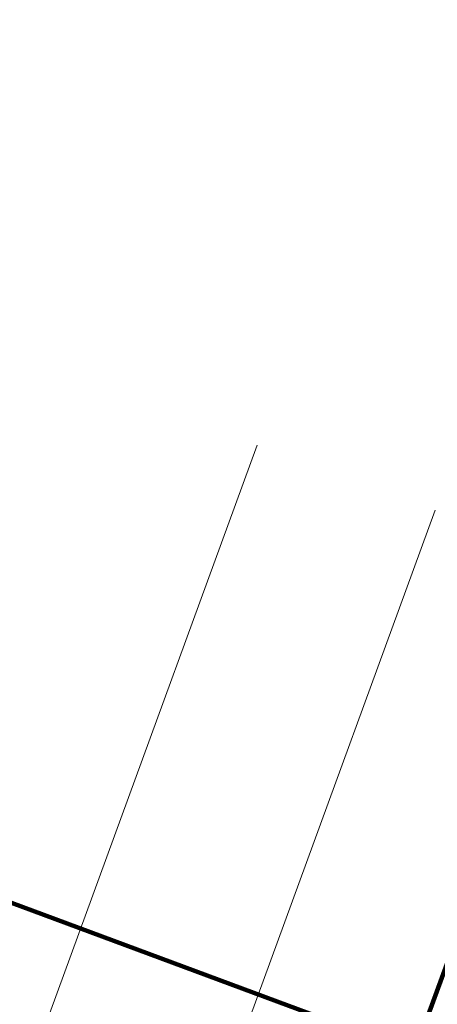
# Model space of a CAD drawing. Header units: metres. Extents: x 154038 to 155227, y 461678 to 462519.
# Tile 219 of 256: x 154674.65 to 154679.06, y 462250.9 to 462261.3. Entities that reach past the tile are written whole.
import ezdxf

# ---------------------------------------------------------------- set-up
doc = ezdxf.new("R2010")
doc.units = ezdxf.units.M
doc.layers.add('B-WE-OG-BEBOUWING-GV', color=2, linetype='Continuous', lineweight=100)
doc.layers.add('X-XX-AL-PROFIEL-G', color=7, linetype='Continuous', lineweight=18)
doc.layers.add('N-WE-VH-VERHARDING_STRAATBAKSTEEN_Rijbaan-KV_DF-V', color=7, linetype='Continuous', lineweight=18, true_color=0xb33d26)
doc.layers.add('X-XX-AL-PROFIEL-H', color=21, linetype='Continuous', lineweight=18, plot=False)

msp = doc.modelspace()

# ---------------------------------------------------------------- hatches: boundary and pattern name
at = {"layer": 'N-WE-VH-VERHARDING_STRAATBAKSTEEN_Rijbaan-KV_DF-V'}
h = msp.add_hatch(color=256, dxfattribs=at)
h.dxf.hatch_style = 1
edge = h.paths.add_edge_path()
edge.add_line((154346.3655189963, 462123.4474894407), (154339.6690574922, 462103.1804047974))
edge.add_line((154339.6690574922, 462103.1804047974), (154331.5193567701, 462083.4356807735))
edge.add_line((154331.5193567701, 462083.4356807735), (154321.8864262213, 462064.3270959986))
edge.add_line((154321.8864262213, 462064.3270959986), (154319.064452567, 462059.5558212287))
edge.add_line((154319.064452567, 462059.5558212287), (154316.2103360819, 462061.243890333))
edge.add_arc((154313.6649621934, 462056.9402788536), 4.999999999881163, 59.39777921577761, 149.4251789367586)
edge.add_line((154309.3601339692, 462059.4835943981), (154295.4018813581, 462035.8577883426))
edge.add_arc((154299.7067095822, 462033.3144727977), 4.999999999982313, 149.425178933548, 239.2784399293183)
edge.add_line((154297.1523773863, 462029.0161723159), (154310.3450331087, 462021.1762305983))
edge.add_arc((154317.2452423, 462033.549449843), 14.16719595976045, 240.8527758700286, 248.9522969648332)
edge.add_line((154312.1571632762, 462020.327464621), (154334.4042784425, 462011.1510402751))
edge.add_arc((154336.3108423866, 462015.7732706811), 4.999999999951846, 247.5849764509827, 256.0899883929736)
edge.add_line((154335.1088540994, 462010.9198982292), (154350.5998025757, 462007.0834033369))
edge.add_arc((154349.3978142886, 462002.2300308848), 5.000000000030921, 59.37977109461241, 76.0899883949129, ccw=False)
edge.add_line((154351.944540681, 462006.5328421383), (154352.6260687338, 462006.1294627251))
edge.add_arc((154355.1727951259, 462010.4322739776), 4.999999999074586, 239.3797710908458, 256.0899883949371)
edge.add_line((154353.9708068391, 462005.5789015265), (154356.9781779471, 462004.8340984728))
edge.add_line((154356.9781779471, 462004.8340984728), (154367.5271780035, 462002.1693614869))
edge.add_line((154367.5271780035, 462002.1693614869), (154370.594703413, 462001.3944872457))
edge.add_arc((154371.8192663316, 462006.2422130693), 5.000000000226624, 255.8233322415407, 334.7988763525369)
edge.add_line((154376.3433598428, 462004.1132278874), (154378.3551998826, 462008.3883879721))
edge.add_arc((154373.8311063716, 462010.5173731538), 5.000000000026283, 334.7988763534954, 345.8749618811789)
edge.add_line((154378.6799336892, 462009.2971790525), (154401.6515090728, 462100.5820018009))
edge.add_line((154401.6515090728, 462100.5820018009), (154406.9852191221, 462099.2397882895))
edge.add_line((154406.9852191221, 462099.2397882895), (154397.3315953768, 462060.8780600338))
edge.add_line((154397.3315953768, 462060.8780600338), (154396.6527595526, 462061.0488872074))
edge.add_line((154396.6527595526, 462061.0488872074), (154394.6715745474, 462053.1760217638))
edge.add_line((154394.6715745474, 462053.1760217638), (154395.3511736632, 462053.0050023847))
edge.add_line((154395.3511736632, 462053.0050023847), (154390.2256132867, 462032.6401919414))
edge.add_line((154390.2256132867, 462032.6401919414), (154389.5467596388, 462032.8109482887))
edge.add_line((154389.5467596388, 462032.8109482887), (154388.7372010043, 462029.5939109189))
edge.add_line((154388.7372010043, 462029.5939109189), (154389.4156288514, 462029.4214625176))
edge.add_line((154389.4156288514, 462029.4214625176), (154383.7651946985, 462006.9676746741))
edge.add_line((154383.7651946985, 462006.9676746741), (154376.807218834, 461992.1819759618))
edge.add_arc((154381.331312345, 461990.0529907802), 4.999999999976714, 154.7988763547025, 166.0156035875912)
edge.add_line((154376.4795044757, 461991.2612789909), (154371.1051861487, 461969.68365288))
edge.add_line((154371.1051861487, 461969.68365288), (154363.8723419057, 461953.1420104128))
edge.add_arc((154368.4536651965, 461951.1389210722), 5.000088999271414, 156.3836358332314, 248.3411709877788)
edge.add_line((154366.60823727, 461946.491848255), (154366.6592998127, 461946.4715747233))
edge.add_line((154366.6592998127, 461946.4715747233), (154352.2416857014, 461952.1958481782))
edge.add_arc((154354.0386536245, 461956.8622859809), 5.000473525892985, 248.939130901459, 336.380420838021)
edge.add_line((154358.6202168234, 461954.8587855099), (154365.8806715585, 461971.4635736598))
edge.add_line((154365.8806715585, 461971.4635736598), (154371.1315098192, 461992.5091953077))
edge.add_arc((154366.27970195, 461993.7174835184), 4.999999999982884, 346.0156035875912, 435.8233322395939)
edge.add_line((154367.5042648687, 461998.5652093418), (154356.1296396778, 462001.438503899))
edge.add_line((154356.1296396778, 462001.438503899), (154353.1565705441, 462002.1748154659))
edge.add_arc((154351.9545822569, 461997.321443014), 4.99999999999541, 76.08998839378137, 92.77818827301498)
edge.add_line((154351.7122345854, 462002.315566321), (154350.8803402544, 462002.2858641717))
edge.add_arc((154350.6379925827, 462007.2799874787), 4.999999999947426, 256.0899883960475, 272.778188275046, ccw=False)
edge.add_line((154349.4360042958, 462002.4266150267), (154337.7325265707, 462005.3251033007))
edge.add_arc((154337.2517312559, 462003.38375432), 1.999999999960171, 76.08998839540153, 165.7499673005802)
edge.add_line((154335.3132697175, 462003.8760620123), (154335.1888994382, 462003.3863540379))
edge.add_line((154335.1888994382, 462003.3863540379), (154331.809089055, 462004.2350527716))
edge.add_line((154331.809089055, 462004.2350527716), (154332.0188515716, 462005.1214022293))
edge.add_arc((154330.0726110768, 462005.5819974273), 1.999999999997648, 346.6854067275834, 427.584976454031)
edge.add_line((154330.8352366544, 462007.4308895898), (154310.3759552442, 462015.8698735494))
edge.add_arc((154317.2452423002, 462033.5494498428), 18.96719595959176, 240.6390520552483, 248.76667882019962, ccw=False)
edge.add_line((154307.9454396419, 462017.0186243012), (154294.2962136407, 462025.129890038))
edge.add_arc((154292.7636143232, 462022.5509097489), 2.999999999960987, 59.27843992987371, 165.8531268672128)
edge.add_line((154289.8545971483, 462023.2841348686), (154287.8359008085, 462015.2751044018))
edge.add_line((154287.8359008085, 462015.2751044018), (154283.8632318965, 462016.2799413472))
edge.add_line((154283.8632318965, 462016.2799413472), (154284.9895646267, 462020.85211158))
edge.add_line((154284.9895646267, 462020.85211158), (154281.4008986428, 462022.9723146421))
edge.add_line((154281.4008986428, 462022.9723146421), (154304.5232118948, 462062.1092541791))
edge.add_arc((154313.1334630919, 462057.0210789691), 10.00129754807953, 72.70910643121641, 149.419295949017, ccw=False)
edge.add_arc((154316.7007223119, 462068.4799534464), 2.000000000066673, 252.7032232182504, 333.2466271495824)
edge.add_line((154318.4866272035, 462067.5796514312), (154327.4245828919, 462085.3096333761))
edge.add_line((154327.4245828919, 462085.3096333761), (154335.4473333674, 462104.7467881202))
edge.add_line((154335.4473333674, 462104.7467881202), (154342.0407687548, 462124.7020604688))
edge.add_line((154342.0407687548, 462124.7020604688), (154352.1387758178, 462165.04183881))
edge.add_line((154352.1387758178, 462165.04183881), (154355.7628846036, 462164.1322223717))
edge.add_line((154355.7628846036, 462164.1322223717), (154353.9603339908, 462153.7867322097))
edge.add_line((154353.9603339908, 462153.7867322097), (154346.3655189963, 462123.4474894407))
edge = h.paths.add_edge_path(flags=17)
edge.add_arc((154735.5031688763, 462271.5015979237), 4.999999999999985, 125.9385176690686, 138.150287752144, ccw=False)
edge.add_line((154732.5685849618, 462275.549834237), (154735.8470371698, 462277.9263983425))
edge.add_arc((154736.4339539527, 462277.1167510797), 1.000000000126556, 44.27258667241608, 125.93851766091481, ccw=False)
edge.add_line((154737.1499807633, 462277.8148238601), (154732.334294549, 462282.9696525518))
edge.add_arc((154731.6182677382, 462282.2715797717), 1.000000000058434, -54.06148233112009, 44.272586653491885, ccw=False)
edge.add_line((154732.2051845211, 462281.4619325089), (154729.9240080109, 462279.8082978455))
edge.add_arc((154735.7931758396, 462271.7118252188), 9.999999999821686, 125.9385176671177, 159.8812514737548)
edge.add_line((154726.4033583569, 462275.1514949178), (154712.1371545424, 462236.2067526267))
edge.add_arc((154709.3202092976, 462237.2386535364), 3.000000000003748, 249.8812514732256, 339.8812514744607, ccw=False)
edge.add_line((154708.2883083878, 462234.4217082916), (154663.7725424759, 462250.7286845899))
edge.add_line((154663.7725424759, 462250.7286845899), (154656.1079703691, 462250.0630933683))
edge.add_line((154656.1079703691, 462250.0630933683), (154584.3613417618, 462276.2290524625))
edge.add_arc((154586.0632988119, 462280.9304984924), 5.000025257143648, 159.6304989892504, 250.09938210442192, ccw=False)
edge.add_line((154581.3759381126, 462282.6708726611), (154586.6440892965, 462297.0625800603))
edge.add_line((154586.6440892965, 462297.0625800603), (154545.8382322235, 462312.2135262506))
edge.add_line((154545.8382322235, 462312.2135262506), (154543.9238186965, 462307.0574598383))
edge.add_line((154543.9238186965, 462307.0574598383), (154578.6714521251, 462294.1558922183))
edge.add_arc((154577.6272265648, 462291.3434923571), 3.000000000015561, -20.21334639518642, 69.63036995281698, ccw=False)
edge.add_line((154580.442464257, 462290.3069419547), (154576.1003610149, 462278.5139286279))
edge.add_arc((154571.4082981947, 462280.2415126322), 5.000000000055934, 301.49318088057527, 339.7866536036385, ccw=False)
edge.add_arc((154579.2442544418, 462267.4509774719), 9.999999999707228, 121.4931808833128, 159.6303699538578)
edge.add_line((154569.869588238, 462270.9317293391), (154560.0751634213, 462244.5540653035))
edge.add_arc((154557.2717091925, 462245.6220748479), 2.999999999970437, 249.9106884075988, 339.14506041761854, ccw=False)
edge.add_line((154556.2412556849, 462242.8045998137), (154537.0470548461, 462249.8246199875))
edge.add_arc((154536.360085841, 462247.9463032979), 2.000000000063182, 69.9106884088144, 159.7067651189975)
edge.add_line((154534.484226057, 462248.6399531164), (154518.7866293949, 462206.1884314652))
edge.add_line((154518.7866293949, 462206.1884314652), (154517.1266457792, 462201.6684760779))
edge.add_line((154517.1266457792, 462201.6684760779), (154504.0308506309, 462166.2479160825))
edge.add_line((154504.0308506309, 462166.2479160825), (154508.5329932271, 462164.5833704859))
edge.add_line((154508.5329932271, 462164.5833704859), (154521.6305956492, 462200.0088186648))
edge.add_line((154521.6305956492, 462200.0088186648), (154523.2905399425, 462204.5286669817))
edge.add_line((154523.2905399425, 462204.5286669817), (154536.2906664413, 462239.6853322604))
edge.add_arc((154540.9803159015, 462237.9512077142), 5.000000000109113, 69.91068840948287, 159.706765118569, ccw=False)
edge.add_line((154542.6977384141, 462242.6469994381), (154554.4056087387, 462238.3650037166))
edge.add_arc((154557.1538001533, 462245.8775869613), 7.999466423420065, 249.90688527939, 339.6332798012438)
edge.add_line((154564.6531743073, 462243.093552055), (154574.4386699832, 462269.447448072))
edge.add_arc((154579.1259759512, 462267.7069990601), 5.000000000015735, 69.96311292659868, 159.6294766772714, ccw=False)
edge.add_line((154580.8391011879, 462272.4043602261), (154655.4630948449, 462245.1890275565))
edge.add_line((154655.4630948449, 462245.1890275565), (154663.1240823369, 462245.8543074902))
edge.add_line((154663.1240823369, 462245.8543074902), (154713.9613245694, 462227.2316535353))
edge.add_line((154713.9613245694, 462227.2316535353), (154727.5885351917, 462264.4320337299))
edge.add_arc((154730.4054804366, 462263.4001328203), 2.999999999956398, 69.882642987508, 159.8812514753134, ccw=False)
edge.add_line((154731.4373129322, 462266.2171031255), (154749.540967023, 462259.5858871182))
edge.add_line((154749.540967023, 462259.5858871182), (154751.0397480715, 462263.6249638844))
edge.add_line((154751.0397480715, 462263.6249638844), (154734.4045412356, 462269.7183000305))
edge.add_arc((154736.1283149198, 462274.4117704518), 5.000006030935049, 197.6182283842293, 249.83320066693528, ccw=False)
edge.add_arc((154733.2690260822, 462273.5037486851), 2.000000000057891, 138.1345799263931, 197.6182116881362, ccw=False)
edge.add_line((154731.7795971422, 462274.8385151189), (154731.7786818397, 462274.8374930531))
edge = h.paths.add_edge_path(flags=0)
edge.add_arc((154536.360085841, 462247.9463032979), 2.000000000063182, 69.9106884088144, 159.7067651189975, ccw=False)
edge.add_arc((154536.360085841, 462247.9463032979), 2.000000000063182, 69.9106884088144, 159.7067651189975)
edge = h.paths.add_edge_path(flags=0)
edge.add_arc((154735.7931758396, 462271.7118252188), 9.999999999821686, 125.93851766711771, 159.8812514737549, ccw=False)
edge.add_arc((154735.7931758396, 462271.7118252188), 9.999999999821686, 125.9385176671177, 159.8812514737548)
edge = h.paths.add_edge_path(flags=17)
edge.add_arc((154735.5031688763, 462271.5015979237), 4.999999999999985, 125.9385176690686, 138.150287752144)
edge.add_line((154731.7795971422, 462274.8385151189), (154731.7786818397, 462274.8374930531))
edge.add_arc((154733.2690260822, 462273.5037486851), 2.000000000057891, 138.134579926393, 197.6182116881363)
edge.add_arc((154736.1283149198, 462274.4117704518), 5.000006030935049, 197.6182283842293, 249.8332006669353)
edge.add_line((154751.0397480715, 462263.6249638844), (154734.4045412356, 462269.7183000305))
edge.add_line((154749.540967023, 462259.5858871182), (154751.0397480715, 462263.6249638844))
edge.add_line((154731.4373129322, 462266.2171031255), (154749.540967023, 462259.5858871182))
edge.add_arc((154730.4054804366, 462263.4001328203), 2.999999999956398, 69.88264298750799, 159.8812514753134)
edge.add_line((154713.9613245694, 462227.2316535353), (154727.5885351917, 462264.4320337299))
edge.add_line((154663.1240823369, 462245.8543074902), (154713.9613245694, 462227.2316535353))
edge.add_line((154655.4630948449, 462245.1890275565), (154663.1240823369, 462245.8543074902))
edge.add_line((154580.8391011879, 462272.4043602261), (154655.4630948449, 462245.1890275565))
edge.add_arc((154579.1259759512, 462267.7069990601), 5.000000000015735, 69.96311292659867, 159.6294766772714)
edge.add_line((154564.6531743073, 462243.093552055), (154574.4386699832, 462269.447448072))
edge.add_arc((154557.1538001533, 462245.8775869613), 7.999466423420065, 249.90688527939, 339.6332798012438)
edge.add_line((154542.6977384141, 462242.6469994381), (154554.4056087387, 462238.3650037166))
edge.add_arc((154540.9803159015, 462237.9512077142), 5.000000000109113, 69.9106884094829, 159.706765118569)
edge.add_line((154523.2905399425, 462204.5286669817), (154536.2906664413, 462239.6853322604))
edge.add_line((154521.6305956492, 462200.0088186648), (154523.2905399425, 462204.5286669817))
edge.add_line((154508.5329932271, 462164.5833704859), (154521.6305956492, 462200.0088186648))
edge.add_line((154504.0308506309, 462166.2479160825), (154508.5329932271, 462164.5833704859))
edge.add_line((154517.1266457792, 462201.6684760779), (154504.0308506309, 462166.2479160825))
edge.add_line((154518.7866293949, 462206.1884314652), (154517.1266457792, 462201.6684760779))
edge.add_line((154534.484226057, 462248.6399531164), (154518.7866293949, 462206.1884314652))
edge.add_arc((154536.360085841, 462247.9463032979), 2.000000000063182, 69.9106884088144, 159.7067651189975)
edge.add_line((154556.2412556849, 462242.8045998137), (154537.0470548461, 462249.8246199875))
edge.add_arc((154557.2717091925, 462245.6220748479), 2.999999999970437, 249.9106884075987, 339.1450604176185)
edge.add_line((154569.869588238, 462270.9317293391), (154560.0751634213, 462244.5540653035))
edge.add_arc((154579.2442544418, 462267.4509774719), 9.999999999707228, 121.4931808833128, 159.6303699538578)
edge.add_arc((154571.4082981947, 462280.2415126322), 5.000000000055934, 301.4931808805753, 339.7866536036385)
edge.add_line((154580.442464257, 462290.3069419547), (154576.1003610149, 462278.5139286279))
edge.add_arc((154577.6272265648, 462291.3434923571), 3.000000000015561, 339.7866536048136, 429.6303699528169)
edge.add_line((154543.9238186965, 462307.0574598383), (154578.6714521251, 462294.1558922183))
edge.add_line((154545.8382322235, 462312.2135262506), (154543.9238186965, 462307.0574598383))
edge.add_line((154586.6440892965, 462297.0625800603), (154545.8382322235, 462312.2135262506))
edge.add_line((154581.3759381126, 462282.6708726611), (154586.6440892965, 462297.0625800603))
edge.add_arc((154586.0632988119, 462280.9304984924), 5.000025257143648, 159.6304989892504, 250.0993821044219)
edge.add_line((154656.1079703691, 462250.0630933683), (154584.3613417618, 462276.2290524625))
edge.add_line((154663.7725424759, 462250.7286845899), (154656.1079703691, 462250.0630933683))
edge.add_line((154708.2883083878, 462234.4217082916), (154663.7725424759, 462250.7286845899))
edge.add_arc((154709.3202092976, 462237.2386535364), 3.000000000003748, 249.8812514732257, 339.8812514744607)
edge.add_line((154726.4033583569, 462275.1514949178), (154712.1371545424, 462236.2067526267))
edge.add_arc((154735.7931758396, 462271.7118252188), 9.999999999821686, 125.9385176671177, 159.8812514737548)
edge.add_line((154732.2051845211, 462281.4619325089), (154729.9240080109, 462279.8082978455))
edge.add_arc((154731.6182677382, 462282.2715797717), 1.000000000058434, 305.9385176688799, 404.2725866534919)
edge.add_line((154732.334294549, 462282.9696525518), (154737.1499807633, 462277.8148238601))
edge.add_arc((154736.4339539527, 462277.1167510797), 1.000000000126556, 44.27258667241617, 125.9385176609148)
edge.add_line((154735.8470371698, 462277.9263983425), (154732.5685849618, 462275.549834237))
edge = h.paths.add_edge_path(flags=0)
edge.add_arc((154736.1283149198, 462274.4117704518), 5.000006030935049, 197.6182283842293, 249.8332006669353)
edge.add_arc((154736.1283149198, 462274.4117704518), 5.000006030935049, 197.6182283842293, 249.8332006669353)
edge = h.paths.add_edge_path(flags=0)
edge.add_arc((154733.2690260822, 462273.5037486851), 2.000000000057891, 138.134579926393, 197.6182116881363)
edge.add_arc((154733.2690260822, 462273.5037486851), 2.000000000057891, 138.134579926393, 197.6182116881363)
edge = h.paths.add_edge_path(flags=0)
edge.add_line((154731.7795971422, 462274.8385151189), (154731.7786818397, 462274.8374930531))
edge.add_line((154731.7795971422, 462274.8385151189), (154731.7786818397, 462274.8374930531))
edge = h.paths.add_edge_path(flags=0)
edge.add_arc((154735.5031688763, 462271.5015979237), 4.999999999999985, 125.9385176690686, 138.150287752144)
edge.add_arc((154735.5031688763, 462271.5015979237), 4.999999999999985, 125.9385176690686, 138.150287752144)
edge = h.paths.add_edge_path(flags=0)
edge.add_line((154732.2051845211, 462281.4619325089), (154729.9240080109, 462279.8082978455))
edge.add_line((154732.2051845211, 462281.4619325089), (154729.9240080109, 462279.8082978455))
edge = h.paths.add_edge_path(flags=0)
edge.add_arc((154731.6182677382, 462282.2715797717), 1.000000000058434, 305.9385176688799, 404.2725866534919)
edge.add_arc((154731.6182677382, 462282.2715797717), 1.000000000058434, 305.9385176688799, 404.2725866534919)
edge = h.paths.add_edge_path(flags=0)
edge.add_line((154737.1499807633, 462277.8148238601), (154732.334294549, 462282.9696525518))
edge.add_line((154737.1499807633, 462277.8148238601), (154732.334294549, 462282.9696525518))
edge = h.paths.add_edge_path(flags=0)
edge.add_arc((154736.4339539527, 462277.1167510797), 1.000000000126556, 44.27258667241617, 125.9385176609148)
edge.add_arc((154736.4339539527, 462277.1167510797), 1.000000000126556, 44.27258667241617, 125.9385176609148)
edge = h.paths.add_edge_path(flags=0)
edge.add_line((154732.5685849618, 462275.549834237), (154735.8470371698, 462277.9263983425))
edge.add_line((154732.5685849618, 462275.549834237), (154735.8470371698, 462277.9263983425))
edge = h.paths.add_edge_path(flags=0)
edge.add_line((154556.2412556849, 462242.8045998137), (154537.0470548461, 462249.8246199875))
edge.add_line((154556.2412556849, 462242.8045998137), (154537.0470548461, 462249.8246199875))
edge = h.paths.add_edge_path(flags=0)
edge.add_arc((154557.2717091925, 462245.6220748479), 2.999999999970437, 249.9106884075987, 339.1450604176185)
edge.add_arc((154557.2717091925, 462245.6220748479), 2.999999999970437, 249.9106884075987, 339.1450604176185)
edge = h.paths.add_edge_path(flags=0)
edge.add_line((154569.869588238, 462270.9317293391), (154560.0751634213, 462244.5540653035))
edge.add_line((154569.869588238, 462270.9317293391), (154560.0751634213, 462244.5540653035))
edge = h.paths.add_edge_path(flags=0)
edge.add_arc((154579.2442544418, 462267.4509774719), 9.999999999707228, 121.4931808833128, 159.6303699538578)
edge.add_arc((154579.2442544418, 462267.4509774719), 9.999999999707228, 121.4931808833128, 159.6303699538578)
edge = h.paths.add_edge_path(flags=0)
edge.add_arc((154571.4082981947, 462280.2415126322), 5.000000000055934, 301.4931808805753, 339.7866536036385)
edge.add_arc((154571.4082981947, 462280.2415126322), 5.000000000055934, 301.4931808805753, 339.7866536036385)
edge = h.paths.add_edge_path(flags=0)
edge.add_line((154580.442464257, 462290.3069419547), (154576.1003610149, 462278.5139286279))
edge.add_line((154580.442464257, 462290.3069419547), (154576.1003610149, 462278.5139286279))
edge = h.paths.add_edge_path(flags=0)
edge.add_arc((154577.6272265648, 462291.3434923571), 3.000000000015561, 339.7866536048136, 429.6303699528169)
edge.add_arc((154577.6272265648, 462291.3434923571), 3.000000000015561, 339.7866536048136, 429.6303699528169)
edge = h.paths.add_edge_path(flags=0)
edge.add_line((154543.9238186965, 462307.0574598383), (154578.6714521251, 462294.1558922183))
edge.add_line((154543.9238186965, 462307.0574598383), (154578.6714521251, 462294.1558922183))
edge = h.paths.add_edge_path(flags=0)
edge.add_line((154545.8382322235, 462312.2135262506), (154543.9238186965, 462307.0574598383))
edge.add_line((154545.8382322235, 462312.2135262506), (154543.9238186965, 462307.0574598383))
edge = h.paths.add_edge_path(flags=0)
edge.add_line((154586.6440892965, 462297.0625800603), (154545.8382322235, 462312.2135262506))
edge.add_line((154586.6440892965, 462297.0625800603), (154545.8382322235, 462312.2135262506))
edge = h.paths.add_edge_path(flags=0)
edge.add_line((154581.3759381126, 462282.6708726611), (154586.6440892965, 462297.0625800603))
edge.add_line((154581.3759381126, 462282.6708726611), (154586.6440892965, 462297.0625800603))
edge = h.paths.add_edge_path(flags=0)
edge.add_arc((154586.0632988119, 462280.9304984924), 5.000025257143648, 159.6304989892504, 250.0993821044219)
edge.add_arc((154586.0632988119, 462280.9304984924), 5.000025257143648, 159.6304989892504, 250.0993821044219)
edge = h.paths.add_edge_path(flags=0)
edge.add_line((154656.1079703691, 462250.0630933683), (154584.3613417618, 462276.2290524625))
edge.add_line((154656.1079703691, 462250.0630933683), (154584.3613417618, 462276.2290524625))
edge = h.paths.add_edge_path(flags=0)
edge.add_line((154663.7725424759, 462250.7286845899), (154656.1079703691, 462250.0630933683))
edge.add_line((154663.7725424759, 462250.7286845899), (154656.1079703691, 462250.0630933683))
edge = h.paths.add_edge_path(flags=0)
edge.add_line((154708.2883083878, 462234.4217082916), (154663.7725424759, 462250.7286845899))
edge.add_line((154708.2883083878, 462234.4217082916), (154663.7725424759, 462250.7286845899))
edge = h.paths.add_edge_path(flags=0)
edge.add_arc((154709.3202092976, 462237.2386535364), 3.000000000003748, 249.8812514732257, 339.8812514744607)
edge.add_arc((154709.3202092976, 462237.2386535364), 3.000000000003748, 249.8812514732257, 339.8812514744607)
edge = h.paths.add_edge_path(flags=0)
edge.add_line((154726.4033583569, 462275.1514949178), (154712.1371545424, 462236.2067526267))
edge.add_line((154726.4033583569, 462275.1514949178), (154712.1371545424, 462236.2067526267))
edge = h.paths.add_edge_path(flags=0)
edge.add_line((154751.0397480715, 462263.6249638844), (154734.4045412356, 462269.7183000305))
edge.add_line((154751.0397480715, 462263.6249638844), (154734.4045412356, 462269.7183000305))
edge = h.paths.add_edge_path(flags=0)
edge.add_line((154749.540967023, 462259.5858871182), (154751.0397480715, 462263.6249638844))
edge.add_line((154749.540967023, 462259.5858871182), (154751.0397480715, 462263.6249638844))
edge = h.paths.add_edge_path(flags=0)
edge.add_line((154731.4373129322, 462266.2171031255), (154749.540967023, 462259.5858871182))
edge.add_line((154731.4373129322, 462266.2171031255), (154749.540967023, 462259.5858871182))
edge = h.paths.add_edge_path(flags=0)
edge.add_arc((154730.4054804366, 462263.4001328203), 2.999999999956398, 69.88264298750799, 159.8812514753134)
edge.add_arc((154730.4054804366, 462263.4001328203), 2.999999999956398, 69.88264298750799, 159.8812514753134)
edge = h.paths.add_edge_path(flags=0)
edge.add_line((154713.9613245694, 462227.2316535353), (154727.5885351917, 462264.4320337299))
edge.add_line((154713.9613245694, 462227.2316535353), (154727.5885351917, 462264.4320337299))
edge = h.paths.add_edge_path(flags=0)
edge.add_line((154663.1240823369, 462245.8543074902), (154713.9613245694, 462227.2316535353))
edge.add_line((154663.1240823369, 462245.8543074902), (154713.9613245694, 462227.2316535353))
edge = h.paths.add_edge_path(flags=0)
edge.add_line((154655.4630948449, 462245.1890275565), (154663.1240823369, 462245.8543074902))
edge.add_line((154655.4630948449, 462245.1890275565), (154663.1240823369, 462245.8543074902))
edge = h.paths.add_edge_path(flags=0)
edge.add_line((154580.8391011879, 462272.4043602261), (154655.4630948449, 462245.1890275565))
edge.add_line((154580.8391011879, 462272.4043602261), (154655.4630948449, 462245.1890275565))
edge = h.paths.add_edge_path(flags=0)
edge.add_arc((154579.1259759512, 462267.7069990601), 5.000000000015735, 69.96311292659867, 159.6294766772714)
edge.add_arc((154579.1259759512, 462267.7069990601), 5.000000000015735, 69.96311292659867, 159.6294766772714)
edge = h.paths.add_edge_path(flags=0)
edge.add_line((154564.6531743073, 462243.093552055), (154574.4386699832, 462269.447448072))
edge.add_line((154564.6531743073, 462243.093552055), (154574.4386699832, 462269.447448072))
edge = h.paths.add_edge_path(flags=0)
edge.add_arc((154557.1538001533, 462245.8775869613), 7.999466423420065, 249.90688527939, 339.6332798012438)
edge.add_arc((154557.1538001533, 462245.8775869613), 7.999466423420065, 249.90688527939, 339.6332798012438)
edge = h.paths.add_edge_path(flags=0)
edge.add_line((154542.6977384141, 462242.6469994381), (154554.4056087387, 462238.3650037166))
edge.add_line((154542.6977384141, 462242.6469994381), (154554.4056087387, 462238.3650037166))
edge = h.paths.add_edge_path(flags=0)
edge.add_arc((154540.9803159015, 462237.9512077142), 5.000000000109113, 69.9106884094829, 159.706765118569)
edge.add_arc((154540.9803159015, 462237.9512077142), 5.000000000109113, 69.9106884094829, 159.706765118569)
edge = h.paths.add_edge_path(flags=0)
edge.add_line((154523.2905399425, 462204.5286669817), (154536.2906664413, 462239.6853322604))
edge.add_line((154523.2905399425, 462204.5286669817), (154536.2906664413, 462239.6853322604))
edge = h.paths.add_edge_path(flags=0)
edge.add_line((154521.6305956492, 462200.0088186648), (154523.2905399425, 462204.5286669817))
edge.add_line((154521.6305956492, 462200.0088186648), (154523.2905399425, 462204.5286669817))
edge = h.paths.add_edge_path(flags=0)
edge.add_line((154508.5329932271, 462164.5833704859), (154521.6305956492, 462200.0088186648))
edge.add_line((154508.5329932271, 462164.5833704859), (154521.6305956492, 462200.0088186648))
edge = h.paths.add_edge_path(flags=0)
edge.add_line((154504.0308506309, 462166.2479160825), (154508.5329932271, 462164.5833704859))
edge.add_line((154504.0308506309, 462166.2479160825), (154508.5329932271, 462164.5833704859))
edge = h.paths.add_edge_path(flags=0)
edge.add_line((154517.1266457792, 462201.6684760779), (154504.0308506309, 462166.2479160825))
edge.add_line((154517.1266457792, 462201.6684760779), (154504.0308506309, 462166.2479160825))
edge = h.paths.add_edge_path(flags=0)
edge.add_line((154518.7866293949, 462206.1884314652), (154517.1266457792, 462201.6684760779))
edge.add_line((154518.7866293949, 462206.1884314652), (154517.1266457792, 462201.6684760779))
edge = h.paths.add_edge_path(flags=0)
edge.add_line((154534.484226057, 462248.6399531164), (154518.7866293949, 462206.1884314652))
edge.add_line((154534.484226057, 462248.6399531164), (154518.7866293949, 462206.1884314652))
edge = h.paths.add_edge_path(flags=17)
edge.add_line((154302.5191957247, 462047.9045891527), (154309.3601339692, 462059.4835943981))
edge.add_arc((154313.6649621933, 462056.9402788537), 4.999999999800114, 59.39777921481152, 149.4251789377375, ccw=False)
edge.add_line((154316.2103360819, 462061.243890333), (154319.064452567, 462059.5558212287))

# ---------------------------------------------------------------- linework, layer by layer
at = {"layer": 'B-WE-OG-BEBOUWING-GV'}
msp.add_lwpolyline([(154670.6399682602, 462253.4254309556), (154672.499, 462258.497), (154674.411, 462263.714), (154676.268, 462268.783), (154678.113, 462273.815), (154679.975, 462278.896), (154681.93, 462284.23), (154690.117, 462281.23), (154688.178, 462275.939), (154686.313, 462270.851), (154684.456, 462265.785), (154682.608, 462260.742), (154680.693, 462255.516), (154678.815, 462250.393)], close=True, dxfattribs=at)
at = {"layer": 'X-XX-AL-PROFIEL-G'}
msp.add_lwpolyline([(154679.0326612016, 462256.1200358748), (154661.6747296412, 462208.5991412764)], dxfattribs=at)
at = {"layer": 'X-XX-AL-PROFIEL-H'}
msp.add_lwpolyline([(154677.1540616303, 462256.8062309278), (154659.7961300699, 462209.2853363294)], dxfattribs=at)

doc.saveas('drawing.dxf')
